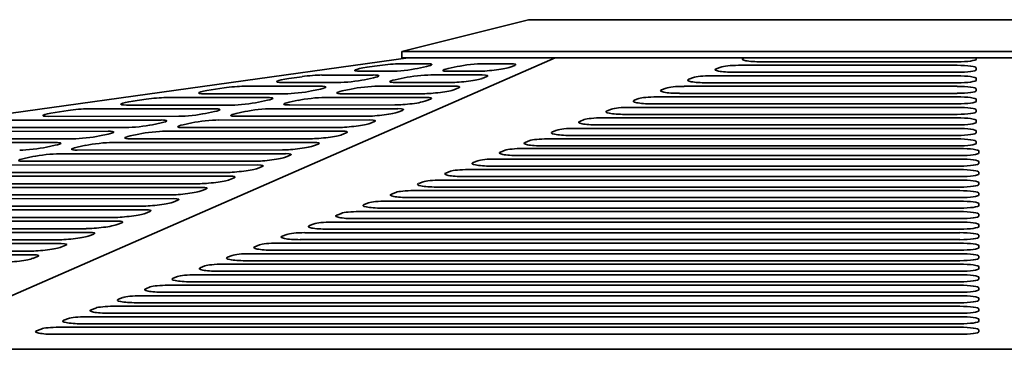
# Model space of a CAD drawing. Header units: millimetres. Extents: x 418 to 1262, y 363 to 824.
# Tile 5 of 12: x 686 to 841, y 772 to 824. Entities that reach past the tile are written whole.
import ezdxf

# ---------------------------------------------------------------- set-up
doc = ezdxf.new("R2010")
doc.units = ezdxf.units.MM
doc.header["$LTSCALE"] = 4
doc.layers.add('Krawędzie widoczne(ISO)', color=7, linetype='Continuous', lineweight=35, true_color=0x262659)

msp = doc.modelspace()

# ---------------------------------------------------------------- linework, layer by layer
at = {"layer": 'Krawędzie widoczne(ISO)'}
for p, q in [((746, 819.5), (766, 824.5)), ((914, 824.5), (766, 824.5)), ((746, 819.5), (934, 819.5)), ((746, 818.5), (746, 819.5)), ((417.5, 772.5), (747.02, 818.5)), ((770.21, 818.5), (664.99, 772.5)), ((746, 818.5), (934, 818.5)), ((799.95, 818.41), (800.17, 818.5)), ((833.7, 817.86), (802.78, 817.86)), ((836.7, 818.5), (836.7, 818.27)), ((744.28, 816.37), (739.46, 816.36)), ((740.5, 816.99), (742.55, 817.29)), ((745.7, 817.55), (749.86, 817.55)), ((749.89, 817.11), (748.5, 816.81)), ((753.33, 816.81), (754.73, 817.11)), ((758.19, 816.37), (753.37, 816.37)), ((758.95, 817.55), (763.11, 817.56)), ((763.83, 817.3), (763.09, 817)), ((795.64, 816.76), (796.36, 817.03)), ((799.18, 817.31), (833.7, 817.31)), ((836.7, 816.89), (836.7, 816.62)), ((728.18, 815.22), (730.24, 815.51)), ((733.38, 815.77), (741.49, 815.77)), ((741.52, 815.33), (740.12, 815.04)), ((744.96, 815.04), (746.36, 815.33)), ((750.57, 815.78), (758.68, 815.78)), ((759.4, 815.53), (758.66, 815.23)), ((791.33, 815.1), (792.05, 815.37)), ((794.87, 815.65), (833.7, 815.65)), ((833.7, 816.2), (798.47, 816.2)), ((836.7, 815.23), (836.7, 814.96)), ((715.87, 813.44), (717.92, 813.74)), ((721.06, 813.99), (733.11, 814)), ((735.9, 814.59), (727.14, 814.59)), ((733.14, 813.56), (731.75, 813.26)), ((736.59, 813.26), (737.98, 813.56)), ((742.2, 814), (754.25, 814.01)), ((753.76, 814.6), (744.99, 814.59)), ((754.97, 813.75), (754.23, 813.46)), ((787.02, 813.44), (787.74, 813.71)), ((790.57, 813.99), (833.7, 813.99)), ((833.7, 814.54), (794.16, 814.54)), ((836.7, 813.57), (836.7, 813.3)), ((703.55, 811.66), (705.61, 811.96)), ((708.75, 812.22), (724.74, 812.22)), ((727.53, 812.81), (714.82, 812.81)), ((724.77, 811.78), (723.37, 811.48)), ((728.21, 811.49), (729.61, 811.78)), ((733.83, 812.23), (749.82, 812.23)), ((749.32, 812.82), (736.62, 812.82)), ((750.53, 811.98), (749.79, 811.68)), ((782.71, 811.78), (783.43, 812.05)), ((786.26, 812.33), (833.7, 812.33)), ((833.7, 812.88), (789.85, 812.88)), ((836.7, 811.91), (836.7, 811.64)), ((691.24, 809.88), (693.29, 810.18)), ((696.43, 810.44), (716.36, 810.45)), ((719.15, 811.04), (702.51, 811.03)), ((725.45, 810.45), (745.38, 810.46)), ((744.89, 811.05), (728.24, 811.04)), ((746.1, 810.2), (745.36, 809.91)), ((778.4, 810.12), (779.12, 810.4)), ((781.95, 810.67), (833.7, 810.67)), ((833.7, 811.22), (785.54, 811.22)), ((836.7, 810.26), (836.7, 809.98)), ((684.12, 808.66), (707.99, 808.67)), ((710.78, 809.26), (690.19, 809.25)), ((716.4, 810), (715, 809.71)), ((717.08, 808.67), (740.95, 808.69)), ((719.84, 809.71), (721.23, 810.01)), ((740.46, 809.28), (719.87, 809.27)), ((774.1, 808.46), (774.81, 808.74)), ((777.64, 809.01), (833.7, 809.01)), ((833.7, 809.56), (781.23, 809.56)), ((836.7, 808.6), (836.7, 808.32)), ((702.41, 807.49), (677.88, 807.48)), ((708.02, 808.23), (706.63, 807.93)), ((711.46, 807.93), (712.86, 808.23)), ((736.02, 807.5), (711.5, 807.49)), ((741.67, 808.43), (740.93, 808.13)), ((769.79, 806.8), (770.5, 807.08)), ((773.33, 807.35), (833.7, 807.35)), ((833.7, 807.91), (776.92, 807.91)), ((836.7, 806.94), (836.7, 806.66)), ((694.03, 805.71), (665.56, 805.7)), ((671.8, 806.88), (699.61, 806.9)), ((699.65, 806.45), (698.25, 806.16)), ((703.09, 806.16), (704.49, 806.45)), ((731.59, 805.73), (703.12, 805.72)), ((708.7, 806.9), (736.52, 806.91)), ((737.23, 806.65), (736.49, 806.36)), ((765.48, 805.14), (766.19, 805.42)), ((769.02, 805.69), (833.7, 805.69)), ((833.7, 806.25), (772.61, 806.25)), ((659.49, 805.11), (691.24, 805.12)), ((691.27, 804.68), (689.88, 804.38)), ((694.72, 804.38), (696.11, 804.68)), ((727.16, 803.95), (694.75, 803.94)), ((700.33, 805.12), (732.08, 805.14)), ((732.8, 804.88), (732.06, 804.58)), ((761.59, 803.62), (762.31, 803.9)), ((765.13, 804.18), (834.12, 804.18)), ((833.7, 804.59), (768.3, 804.59)), ((836.7, 805.28), (836.7, 805)), ((686.34, 802.61), (687.74, 802.9)), ((691.96, 803.35), (727.65, 803.36)), ((728.37, 803.11), (727.63, 802.81)), ((760.82, 802.52), (834.12, 802.52)), ((834.12, 803.07), (764.41, 803.07)), ((837.12, 803.76), (837.12, 803.48)), ((683.58, 801.57), (723.22, 801.59)), ((722.73, 802.18), (686.37, 802.16)), ((723.94, 801.33), (723.2, 801.04)), ((756.51, 800.86), (834.12, 800.86)), ((757.28, 801.96), (758, 802.24)), ((834.12, 801.41), (760.1, 801.41)), ((837.12, 802.1), (837.12, 801.82)), ((675.21, 799.8), (718.79, 799.81)), ((718.29, 800.4), (678, 800.39)), ((719.5, 799.56), (718.76, 799.26)), ((752.2, 799.2), (834.12, 799.2)), ((752.97, 800.31), (753.69, 800.58)), ((834.12, 799.75), (755.79, 799.75)), ((837.12, 800.44), (837.12, 800.17)), ((666.83, 798.02), (714.35, 798.04)), ((713.86, 798.63), (669.63, 798.61)), ((715.07, 797.78), (714.33, 797.49)), ((748.66, 798.65), (749.38, 798.92)), ((834.12, 798.09), (751.48, 798.09)), ((837.12, 798.78), (837.12, 798.51)), ((658.46, 796.24), (709.92, 796.27)), ((709.43, 796.86), (661.25, 796.84)), ((744.35, 796.99), (745.07, 797.26)), ((834.12, 796.43), (747.18, 796.43)), ((747.89, 797.54), (834.12, 797.54)), ((837.12, 797.12), (837.12, 796.85)), ((650.09, 794.47), (705.49, 794.49)), ((705, 795.08), (652.88, 795.06)), ((710.64, 796.01), (709.9, 795.71)), ((740.04, 795.33), (740.76, 795.61)), ((834.12, 794.77), (742.87, 794.77)), ((743.58, 795.88), (834.12, 795.88)), ((837.12, 795.46), (837.12, 795.19)), ((700.56, 793.31), (644.5, 793.28)), ((706.2, 794.24), (705.47, 793.94)), ((735.73, 793.67), (736.45, 793.95)), ((834.12, 793.11), (738.56, 793.11)), ((739.27, 794.22), (834.12, 794.22)), ((837.12, 793.81), (837.12, 793.53)), ((696.13, 791.53), (636.13, 791.51)), ((641.71, 792.69), (701.06, 792.72)), ((701.77, 792.46), (701.03, 792.17)), ((731.42, 792.01), (732.14, 792.29)), ((834.12, 791.46), (734.25, 791.46)), ((734.96, 792.56), (834.12, 792.56)), ((837.12, 792.15), (837.12, 791.87)), ((633.34, 790.92), (696.62, 790.94)), ((697.34, 790.69), (696.61, 790.4)), ((727.11, 790.35), (727.83, 790.63)), ((730.66, 790.9), (834.12, 790.9)), ((837.12, 790.49), (837.12, 790.21)), ((624.98, 789.14), (692.2, 789.17)), ((691.71, 789.76), (627.78, 789.74)), ((692.92, 788.92), (692.18, 788.62)), ((722.8, 788.69), (723.52, 788.97)), ((726.35, 789.24), (834.12, 789.24)), ((834.12, 789.8), (729.94, 789.8)), ((837.12, 788.83), (837.12, 788.55)), ((616.6, 787.37), (687.77, 787.4)), ((687.28, 787.99), (619.39, 787.96)), ((688.49, 787.14), (687.75, 786.85)), ((718.49, 787.03), (719.21, 787.31)), ((722.04, 787.58), (834.12, 787.58)), ((834.12, 788.14), (725.63, 788.14)), ((837.12, 787.17), (837.12, 786.89)), ((714.18, 785.37), (714.9, 785.65)), ((717.73, 785.93), (834.12, 785.93)), ((834.12, 786.48), (721.32, 786.48)), ((837.12, 785.51), (837.12, 785.23)), ((709.88, 783.71), (710.59, 783.99)), ((713.42, 784.27), (834.12, 784.27)), ((834.12, 784.82), (717.01, 784.82)), ((837.12, 783.85), (837.12, 783.57)), ((705.57, 782.06), (706.28, 782.33)), ((709.11, 782.61), (834.12, 782.61)), ((834.12, 783.16), (712.7, 783.16)), ((837.12, 782.19), (837.12, 781.92)), ((701.26, 780.4), (701.97, 780.67)), ((704.8, 780.95), (834.12, 780.95)), ((834.12, 781.5), (708.39, 781.5)), ((837.12, 780.53), (837.12, 780.26)), ((696.95, 778.74), (697.66, 779.01)), ((700.49, 779.29), (834.12, 779.29)), ((834.12, 779.84), (704.08, 779.84)), ((696.18, 777.63), (834.12, 777.63)), ((834.12, 778.18), (699.77, 778.18)), ((837.12, 778.87), (837.12, 778.6)), ((691.87, 775.97), (834.12, 775.97)), ((692.64, 777.08), (693.35, 777.36)), ((834.12, 776.52), (695.46, 776.52)), ((837.12, 777.22), (837.12, 776.94)), ((688.33, 775.42), (689.05, 775.7)), ((834.12, 774.87), (691.16, 774.87)), ((837.12, 775.56), (837.12, 775.28)), ((1015.01, 772.5), (664.99, 772.5))]:
    msp.add_line(p, q, dxfattribs=at)
for centre, major_axis, ratio, start_param, end_param in [((802.78, 818.27), (-3, 0), 0.138257, 5.938537, 7.853982), ((833.7, 818.27), (3, 0), 0.138257, 4.712389, 6.283185), ((741.55, 816.81), (-2.98, -0.32), 0.104647, 5.060178, 7.065141), ((743.6, 817.1), (2.98, 0.32), 0.104647, 0.781956, 1.918585), ((746.37, 816.81), (-2.98, -0.32), 0.104647, 0.781956, 2.352752), ((747.77, 817.11), (2.98, 0.32), 0.104647, 5.494345, 7.065141), ((755.46, 816.81), (-2.98, -0.32), 0.104647, 5.494345, 7.065141), ((756.86, 817.11), (2.98, 0.32), 0.104647, 0.781956, 2.352752), ((760.28, 816.82), (2.98, 0.32), 0.104647, 3.923549, 5.928512), ((761.02, 817.11), (2.98, 0.32), 0.104647, 5.928512, 7.065141), ((798.47, 816.62), (-3, 0), 0.138257, 5.938537, 7.853982), ((799.18, 816.89), (-3, 0), 0.138257, 4.712389, 5.938537), ((833.7, 816.89), (3, 0), 0.138257, 6.283185, 7.853982), ((833.7, 816.62), (3, 0), 0.138257, 4.712389, 6.283185), ((729.23, 815.03), (-2.98, -0.32), 0.104647, 5.060178, 7.065141), ((731.29, 815.33), (2.98, 0.32), 0.104647, 0.781956, 1.918585), ((738, 815.03), (-2.98, -0.32), 0.104647, 0.781956, 2.352752), ((739.39, 815.33), (2.98, 0.32), 0.104647, 5.494345, 7.065141), ((747.09, 815.04), (-2.98, -0.32), 0.104647, 5.494345, 7.065141), ((748.48, 815.33), (2.98, 0.32), 0.104647, 0.781956, 2.352752), ((755.85, 815.04), (2.98, 0.32), 0.104647, 3.923549, 5.928512), ((756.59, 815.34), (2.98, 0.32), 0.104647, 5.928512, 7.065141), ((794.16, 814.96), (-3, 0), 0.138257, 5.938537, 7.853982), ((794.87, 815.23), (-3, 0), 0.138257, 4.712389, 5.938537), ((833.7, 815.23), (3, 0), 0.138257, 6.283185, 7.853982), ((833.7, 814.96), (3, 0), 0.138257, 4.712389, 6.283185), ((716.92, 813.25), (-2.98, -0.32), 0.104647, 5.060178, 7.065141), ((718.97, 813.55), (2.98, 0.32), 0.104647, 0.781956, 1.918585), ((729.62, 813.26), (-2.98, -0.32), 0.104647, 0.781956, 2.352752), ((731.02, 813.55), (2.98, 0.32), 0.104647, 5.494345, 7.065141), ((738.71, 813.26), (-2.98, -0.32), 0.104647, 5.494345, 7.065141), ((740.11, 813.56), (2.98, 0.32), 0.104647, 0.781956, 2.352752), ((751.42, 813.27), (2.98, 0.32), 0.104647, 3.923549, 5.928512), ((752.16, 813.56), (2.98, 0.32), 0.104647, 5.928512, 7.065141), ((789.85, 813.3), (-3, 0), 0.138257, 5.938537, 7.853982), ((790.57, 813.57), (-3, 0), 0.138257, 4.712389, 5.938537), ((833.7, 813.57), (3, 0), 0.138257, 6.283185, 7.853982), ((833.7, 813.3), (3, 0), 0.138257, 4.712389, 6.283185), ((704.6, 811.48), (-2.98, -0.32), 0.104647, 5.060178, 7.065141), ((706.66, 811.77), (2.98, 0.32), 0.104647, 0.781956, 1.918585), ((722.64, 811.78), (2.98, 0.32), 0.104647, 5.494345, 7.065141), ((731.73, 811.78), (2.98, 0.32), 0.104647, 0.781956, 2.352752), ((746.98, 811.49), (2.98, 0.32), 0.104647, 3.923549, 5.928512), ((747.72, 811.79), (2.98, 0.32), 0.104647, 5.928512, 7.065141), ((785.54, 811.64), (-3, 0), 0.138257, 5.938537, 7.853982), ((786.26, 811.91), (-3, 0), 0.138257, 4.712389, 5.938537), ((833.7, 811.91), (3, 0), 0.138257, 6.283185, 7.853982), ((833.7, 811.64), (3, 0), 0.138257, 4.712389, 6.283185), ((694.34, 809.99), (2.98, 0.32), 0.104647, 0.781956, 1.918585), ((714.27, 810), (2.98, 0.32), 0.104647, 5.494345, 7.065141), ((721.25, 811.48), (-2.98, -0.32), 0.104647, 0.781956, 2.352752), ((723.36, 810.01), (2.98, 0.32), 0.104647, 0.781956, 2.352752), ((730.34, 811.49), (-2.98, -0.32), 0.104647, 5.494345, 7.065141), ((743.29, 810.02), (2.98, 0.32), 0.104647, 5.928512, 7.065141), ((781.23, 809.98), (-3, 0), 0.138257, 5.938537, 7.853982), ((781.95, 810.26), (-3, 0), 0.138257, 4.712389, 5.938537), ((833.7, 810.26), (3, 0), 0.138257, 6.283185, 7.853982), ((692.29, 809.7), (-2.98, -0.32), 0.104647, 5.060178, 7.065141), ((705.9, 808.23), (2.98, 0.32), 0.104647, 5.494345, 7.065141), ((712.87, 809.71), (-2.98, -0.32), 0.104647, 0.781956, 2.352752), ((714.99, 808.23), (2.98, 0.32), 0.104647, 0.781956, 2.352752), ((721.96, 809.71), (-2.98, -0.32), 0.104647, 5.494345, 7.065141), ((742.55, 809.72), (2.98, 0.32), 0.104647, 3.923549, 5.928512), ((738.86, 808.24), (2.98, 0.32), 0.104647, 5.928512, 7.065141), ((777.64, 808.6), (-3, 0), 0.138257, 4.712389, 5.938537), ((833.7, 809.98), (3, 0), 0.138257, 4.712389, 6.283185), ((833.7, 808.6), (3, 0), 0.138257, 6.283185, 7.853982), ((704.5, 807.93), (-2.98, -0.32), 0.104647, 0.781956, 2.352752), ((713.59, 807.93), (-2.98, -0.32), 0.104647, 5.494345, 7.065141), ((738.12, 807.95), (2.98, 0.32), 0.104647, 3.923549, 5.928512), ((773.33, 806.94), (-3, 0), 0.138257, 4.712389, 5.938537), ((776.92, 808.32), (-3, 0), 0.138257, 5.938537, 7.853982), ((833.7, 808.32), (3, 0), 0.138257, 4.712389, 6.283185), ((833.7, 806.94), (3, 0), 0.138257, 6.283185, 7.853982), ((696.13, 806.16), (-2.98, -0.32), 0.104647, 0.781956, 2.352752), ((697.52, 806.45), (2.98, 0.32), 0.104647, 5.494345, 7.065141), ((705.22, 806.16), (-2.98, -0.32), 0.104647, 5.494345, 7.065141), ((706.61, 806.46), (2.98, 0.32), 0.104647, 0.781956, 2.352752), ((733.69, 806.17), (2.98, 0.32), 0.104647, 3.923549, 5.928512), ((734.42, 806.47), (2.98, 0.32), 0.104647, 5.928512, 7.065141), ((769.02, 805.28), (-3, 0), 0.138257, 4.712389, 5.938537), ((772.61, 806.66), (-3, 0), 0.138257, 5.938537, 7.853982), ((833.7, 806.66), (3, 0), 0.138257, 4.712389, 6.283185), ((833.7, 805.28), (3, 0), 0.138257, 6.283185, 7.853982), ((687.75, 804.38), (-2.98, -0.32), 0.104647, 0.781956, 2.352752), ((689.15, 804.68), (2.98, 0.32), 0.104647, 5.494345, 7.065141), ((696.84, 804.38), (-2.98, -0.32), 0.104647, 5.494345, 7.065141), ((698.24, 804.68), (2.98, 0.32), 0.104647, 0.781956, 2.352752), ((729.25, 804.4), (2.98, 0.32), 0.104647, 3.923549, 5.928512), ((729.99, 804.69), (2.98, 0.32), 0.104647, 5.928512, 7.065141), ((765.13, 803.76), (-3, 0), 0.138257, 4.712389, 5.938537), ((768.3, 805), (-3, 0), 0.138257, 5.938537, 7.853982), ((833.7, 805), (3, 0), 0.138257, 4.712389, 6.283185), ((834.12, 803.76), (3, 0), 0.138257, 6.283185, 7.853982), ((688.47, 802.61), (-2.98, -0.32), 0.104647, 5.494345, 7.065141), ((689.86, 802.9), (2.98, 0.32), 0.104647, 0.781956, 2.352752), ((724.82, 802.62), (2.98, 0.32), 0.104647, 3.923549, 5.928512), ((725.56, 802.92), (2.98, 0.32), 0.104647, 5.928512, 7.065141), ((760.82, 802.1), (-3, 0), 0.138257, 4.712389, 5.938537), ((764.41, 803.48), (-3, 0), 0.138257, 5.938537, 7.853982), ((834.12, 803.48), (3, 0), 0.138257, 4.712389, 6.283185), ((834.12, 802.1), (3, 0), 0.138257, 6.283185, 7.853982), ((720.39, 800.85), (2.98, 0.32), 0.104647, 3.923549, 5.928512), ((721.13, 801.14), (2.98, 0.32), 0.104647, 5.928512, 7.065141), ((756.51, 800.44), (-3, 0), 0.138257, 4.712389, 5.938537), ((760.1, 801.82), (-3, 0), 0.138257, 5.938537, 7.853982), ((834.12, 801.82), (3, 0), 0.138257, 4.712389, 6.283185), ((834.12, 800.44), (3, 0), 0.138257, 6.283185, 7.853982), ((715.95, 799.07), (2.98, 0.32), 0.104647, 3.923549, 5.928512), ((716.69, 799.37), (2.98, 0.32), 0.104647, 5.928512, 7.065141), ((752.2, 798.78), (-3, 0), 0.138257, 4.712389, 5.938537), ((755.79, 800.17), (-3, 0), 0.138257, 5.938537, 7.853982), ((834.12, 800.17), (3, 0), 0.138257, 4.712389, 6.283185), ((834.12, 798.78), (3, 0), 0.138257, 6.283185, 7.853982), ((712.26, 797.6), (2.98, 0.32), 0.104647, 5.928512, 7.065141), ((751.48, 798.51), (-3, 0), 0.138257, 5.938537, 7.853982), ((834.12, 798.51), (3, 0), 0.138257, 4.712389, 6.283185), ((711.52, 797.3), (2.98, 0.32), 0.104647, 3.923549, 5.928512), ((707.83, 795.82), (2.98, 0.32), 0.104647, 5.928512, 7.065141), ((747.18, 796.85), (-3, 0), 0.138257, 5.938537, 7.853982), ((747.89, 797.12), (-3, 0), 0.138257, 4.712389, 5.938537), ((834.12, 797.12), (3, 0), 0.138257, 6.283185, 7.853982), ((834.12, 796.85), (3, 0), 0.138257, 4.712389, 6.283185), ((707.09, 795.53), (2.98, 0.32), 0.104647, 3.923549, 5.928512), ((703.4, 794.05), (2.98, 0.32), 0.104647, 5.928512, 7.065141), ((742.87, 795.19), (-3, 0), 0.138257, 5.938537, 7.853982), ((743.58, 795.46), (-3, 0), 0.138257, 4.712389, 5.938537), ((834.12, 795.46), (3, 0), 0.138257, 6.283185, 7.853982), ((834.12, 795.19), (3, 0), 0.138257, 4.712389, 6.283185), ((702.66, 793.75), (2.98, 0.32), 0.104647, 3.923549, 5.928512), ((738.56, 793.53), (-3, 0), 0.138257, 5.938537, 7.853982), ((739.27, 793.81), (-3, 0), 0.138257, 4.712389, 5.938537), ((834.12, 793.81), (3, 0), 0.138257, 6.283185, 7.853982), ((834.12, 793.53), (3, 0), 0.138257, 4.712389, 6.283185), ((698.22, 791.98), (2.98, 0.32), 0.104647, 3.923549, 5.928512), ((698.96, 792.27), (2.98, 0.32), 0.104647, 5.928512, 7.065141), ((734.25, 791.87), (-3, 0), 0.138257, 5.938537, 7.853982), ((734.96, 792.15), (-3, 0), 0.138257, 4.712389, 5.938537), ((834.12, 792.15), (3, 0), 0.138257, 6.283185, 7.853982), ((834.12, 791.87), (3, 0), 0.138257, 4.712389, 6.283185), ((693.8, 790.21), (2.98, 0.32), 0.104647, 3.923549, 5.928512), ((694.53, 790.5), (2.98, 0.32), 0.104647, 5.928512, 7.065141), ((729.94, 790.21), (-3, 0), 0.138257, 5.938537, 7.853982), ((730.66, 790.49), (-3, 0), 0.138257, 4.712389, 5.938537), ((834.12, 790.49), (3, 0), 0.138257, 6.283185, 7.853982), ((834.12, 790.21), (3, 0), 0.138257, 4.712389, 6.283185), ((689.37, 788.43), (2.98, 0.32), 0.104647, 3.923549, 5.928512), ((690.11, 788.73), (2.98, 0.32), 0.104647, 5.928512, 7.065141), ((725.63, 788.55), (-3, 0), 0.138257, 5.938537, 7.853982), ((726.35, 788.83), (-3, 0), 0.138257, 4.712389, 5.938537), ((834.12, 788.83), (3, 0), 0.138257, 6.283185, 7.853982), ((834.12, 788.55), (3, 0), 0.138257, 4.712389, 6.283185), ((684.94, 786.66), (2.98, 0.32), 0.104647, 3.923549, 5.928512), ((685.68, 786.96), (2.98, 0.32), 0.104647, 5.928512, 7.065141), ((721.32, 786.89), (-3, 0), 0.138257, 5.938537, 7.853982), ((722.04, 787.17), (-3, 0), 0.138257, 4.712389, 5.938537), ((834.12, 787.17), (3, 0), 0.138257, 6.283185, 7.853982), ((834.12, 786.89), (3, 0), 0.138257, 4.712389, 6.283185), ((717.01, 785.23), (-3, 0), 0.138257, 5.938537, 7.853982), ((717.73, 785.51), (-3, 0), 0.138257, 4.712389, 5.938537), ((834.12, 785.51), (3, 0), 0.138257, 6.283185, 7.853982), ((834.12, 785.23), (3, 0), 0.138257, 4.712389, 6.283185), ((712.7, 783.57), (-3, 0), 0.138257, 5.938537, 7.853982), ((713.42, 783.85), (-3, 0), 0.138257, 4.712389, 5.938537), ((834.12, 783.85), (3, 0), 0.138257, 6.283185, 7.853982), ((708.39, 781.92), (-3, 0), 0.138257, 5.938537, 7.853982), ((709.11, 782.19), (-3, 0), 0.138257, 4.712389, 5.938537), ((834.12, 783.57), (3, 0), 0.138257, 4.712389, 6.283185), ((834.12, 782.19), (3, 0), 0.138257, 6.283185, 7.853982), ((704.8, 780.53), (-3, 0), 0.138257, 4.712389, 5.938537), ((834.12, 781.92), (3, 0), 0.138257, 4.712389, 6.283185), ((834.12, 780.53), (3, 0), 0.138257, 6.283185, 7.853982), ((700.49, 778.87), (-3, 0), 0.138257, 4.712389, 5.938537), ((704.08, 780.26), (-3, 0), 0.138257, 5.938537, 7.853982), ((834.12, 780.26), (3, 0), 0.138257, 4.712389, 6.283185), ((834.12, 778.87), (3, 0), 0.138257, 6.283185, 7.853982), ((696.18, 777.22), (-3, 0), 0.138257, 4.712389, 5.938537), ((699.77, 778.6), (-3, 0), 0.138257, 5.938537, 7.853982), ((834.12, 778.6), (3, 0), 0.138257, 4.712389, 6.283185), ((834.12, 777.22), (3, 0), 0.138257, 6.283185, 7.853982), ((691.87, 775.56), (-3, 0), 0.138257, 4.712389, 5.938537), ((695.46, 776.94), (-3, 0), 0.138257, 5.938537, 7.853982), ((834.12, 776.94), (3, 0), 0.138257, 4.712389, 6.283185), ((834.12, 775.56), (3, 0), 0.138257, 6.283185, 7.853982), ((691.16, 775.28), (-3, 0), 0.138257, 5.938537, 7.853982), ((834.12, 775.28), (3, 0), 0.138257, 4.712389, 6.283185)]:
    msp.add_ellipse(centre, major_axis=major_axis, ratio=ratio, start_param=start_param, end_param=end_param, dxfattribs=at)

doc.saveas('drawing.dxf')
